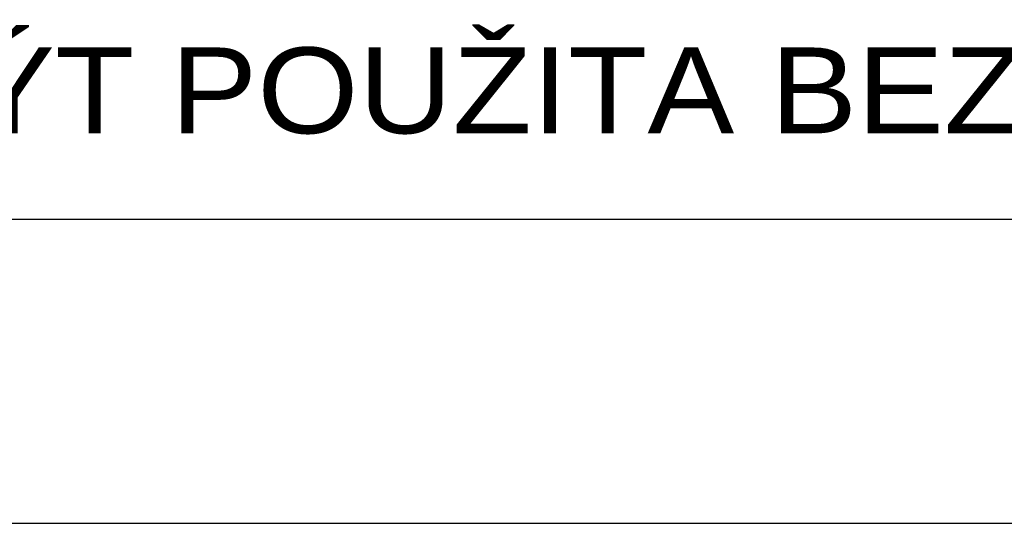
# Paper-space layout 'Layout1' of a CAD drawing. Extents: x -2 to 1380, y -36 to 422.
# Tile 34 of 54: x 1135 to 1156, y 91 to 101. Entities that reach past the tile are written whole.
import ezdxf

# ---------------------------------------------------------------- set-up
doc = ezdxf.new("R2010")
doc.units = 0
doc.layers.add('RAZITKO_HP', color=222, linetype='CONTINUOUS')
doc.styles.add('RAZITKO_HP_ARIAL', font='arial.ttf')

# ---------------------------------------------------------------- blocks, each defined once
blk = doc.blocks.new('text_HP')
at = {"layer": 'RAZITKO_HP', "lineweight": 25}
blk.add_line((-177, 94.25), (-5, 94.25), dxfattribs=at)
at = {"layer": 'RAZITKO_HP', "lineweight": 18, "style": 'RAZITKO_HP_ARIAL', "width": 1.085}
blk.add_text('"DOKUMENTACE JE DUŠEVNÍM MAJETKEM FIRMY HUTNÍ PROJEKT Frýdek-Místek a.s. A NESMÍ BÝT POUŽITA BEZ JEJÍHO VĚDOMÍ."', height=1.8, dxfattribs=at).set_placement((-177, 96.05))
blk = doc.blocks.new('A$C78d7bfb9')
at = {"layer": 'RAZITKO_HP', "lineweight": 25}
blk.add_line((-180, 90.875), (-8, 90.875), dxfattribs=at)
at = {"layer": 'RAZITKO_HP'}
blk.add_blockref('text_HP', (-3, 3), dxfattribs=at)

psp = doc.layouts.get("Layout1")

# ---------------------------------------------------------------- block references
at = {"layer": 'RAZITKO_HP'}
psp.add_blockref('A$C78d7bfb9', (1188, 0), dxfattribs=at)

doc.saveas('drawing.dxf')
